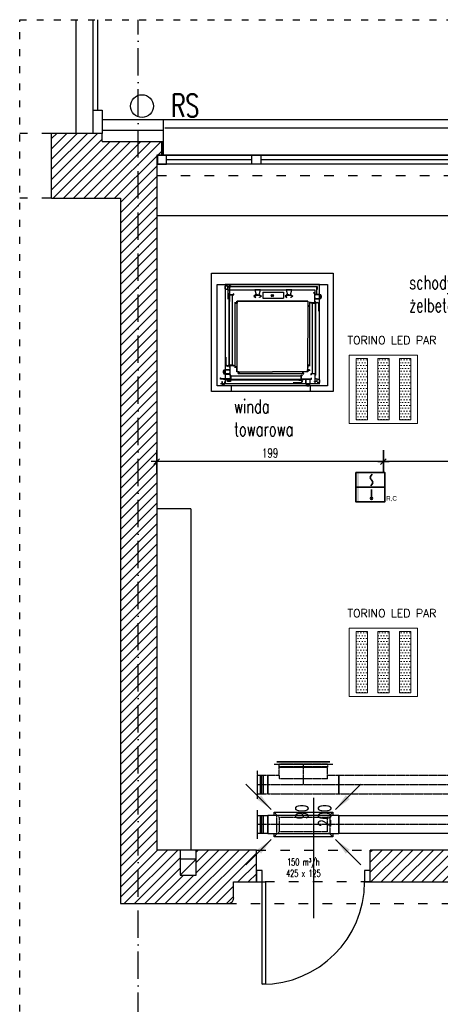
# Model space of a CAD drawing. Header units: millimetres. Extents: x 167273 to 188273, y -125105 to -88145.
# Tile 96 of 210: x 180086 to 180456, y -122516 to -121651. Entities that reach past the tile are written whole.
import ezdxf

# ---------------------------------------------------------------- set-up
doc = ezdxf.new("R2010")
doc.units = ezdxf.units.MM
doc.header["$PDMODE"] = 35
doc.header["$PDSIZE"] = 5
for name, pattern in [('ACAD_ISO03W100', [30, 12, -18]), ('ACAD_ISO10W100', [18, 12, -3, 0, -3]), ('DASHDOT', [1, 0.5, -0.25, 0, -0.25]), ('DASHED', [0.75, 0.5, -0.25]), ('WENT_2', [1.5, 0.5, -1]), ('WENT_3', [1.6, 0.5, -0.5, 0.1, -0.5])]:
    doc.linetypes.add(name, pattern=pattern)
for name, color, linetype in [('a-op_drzwi', 40, 'Continuous'), ('a-op_text', 9, 'Continuous'), ('a-osie', 1, 'ACAD_ISO10W100'), ('a-poziomy', 9, 'Continuous'), ('a-wymiary', 9, 'Continuous'), ('b-drzwi', 6, 'Continuous'), ('b-izolacja', 8, 'BATTING'), ('b-okna', 6, 'Continuous'), ('b-przerywana1', 9, 'ACAD_ISO03W100'), ('b-widokowa', 7, 'Continuous'), ('b-ściany', 2, 'Continuous'), ('c-wyposażenie', 5, 'Continuous'), ('FLUID-N-BIB-SYM', 7, 'Continuous'), ('FLUID-W-BIB-120-ARRGR', 7, 'Continuous'), ('FLUID-W-BIB-HID', 7, 'Continuous'), ('FLUID-W-BIB-SYM', 7, 'Continuous'), ('h-hatch', 8, 'Continuous')]:
    doc.layers.add(name, color=color, linetype=linetype)
for name, color, linetype, lineweight in [('EL_Linia SSP', 10, 'Continuous', 35), ('EL_oprawy', 72, 'Continuous', 5), ('FLUID-N-BIB', 8, 'Continuous', 30), ('FLUID-W-BIB', 220, 'Continuous', 30)]:
    doc.layers.add(name, color=color, linetype=linetype, lineweight=lineweight)
doc.styles.add('ES1', font='romans.shx', dxfattribs={"width": 0.7, "height": 12})
doc.styles.add('FDBES', font='romans.shx', dxfattribs={"width": 0.7, "height": 10})
doc.styles.add('PPAB_100', font='romans.shx', dxfattribs={"width": 0.7, "height": 12})
doc.styles.add('PPAB_50', font='romans.shx', dxfattribs={"width": 0.7, "height": 8})
doc.styles.add('ROMANS', font='romans.shx', dxfattribs={"width": 0.7, "height": 10})
doc.linetypes.add('BATTING', pattern='A,0.0001,-0.1,[134,ltypeshp.shx,S=0.1,R=0,X=-0.1,Y=0],-0.2,[134,ltypeshp.shx,S=0.1,R=180,X=0.1,Y=0],-0.1', length=0.4001)
doc.dimstyles.new('FDBES', dxfattribs={"dimscale": 50, "dimtxt": 4, "dimasz": 2.5, "dimexe": 0.8, "dimexo": 2, "dimgap": 1, "dimtad": 1, "dimdsep": 46, "dimtxsty": 'FDBES', "dimcen": 2.5, "dimclrd": 4, "dimclre": 5, "dimadec": 0, "dimazin": 0, "dimtfac": 1, "dimtmove": 0, "dimatfit": 3, "dimfxl": 0, "dimarcsym": 0})
doc.dimstyles.new('newPPAB_50', dxfattribs={"dimscale": 0, "dimtxt": 8, "dimasz": 1, "dimexe": 10, "dimexo": 10, "dimgap": 3.5, "dimtad": 1, "dimdec": 0, "dimzin": 0, "dimdsep": 46, "dimtxsty": 'PPAB_50', "dimblk": 'tick_50', "dimcen": 0.09, "dimdle": 5, "dimse1": 1, "dimse2": 1, "dimclrd": 9, "dimclre": 9, "dimclrt": 161, "dimadec": 0, "dimazin": 0, "dimtfac": 1, "dimtdec": 0, "dimtix": 1, "dimtofl": 0, "dimtmove": 2, "dimatfit": 3, "dimldrblk": 'tick_50', "dimfxl": 0, "dimtolj": 1, "dimtzin": 0, "dimarcsym": 0})
pattern_1 = [(45, (-26550.2005, 31481.7547), (-4.49012806, 4.49012806), [])]

# ---------------------------------------------------------------- blocks, each defined once
blk = doc.blocks.new('okno_')
at = {"layer": 'b-okna'}
for p, q in [((-166, -4), (-91, -4)), ((-83, -4), (83, -4)), ((91, -4), (166, -4))]:
    blk.add_line(p, q, dxfattribs=at)
for points in [[(-174, -8), (174, -8), (174, 0), (-174, 0)], [(-174, 0), (-166, 0), (-166, -8), (-174, -8)], [(-83, 0), (-91, 0), (-91, -8), (-83, -8)], [(83, 0), (91, 0), (91, -8), (83, -8)], [(166, 0), (174, 0), (174, -8), (166, -8)]]:
    blk.add_lwpolyline(points, close=True, dxfattribs=at)
blk = doc.blocks.new('LED 3x12.5')
h = blk.add_hatch()
h.set_pattern_fill('DOTS', color=256, scale=40)
h.set_pattern_definition([(360, (11, 30), (1.25, 2.5), [0, -2.5])])
h.paths.add_polyline_path([(16, 57), (6, 57), (6, 3), (16, 3)])
h = blk.add_hatch()
h.set_pattern_fill('DOTS', color=256, scale=40)
h.set_pattern_definition([(360, (30, 30), (1.25, 2.5), [0, -2.5])])
h.paths.add_polyline_path([(35, 57), (25, 57), (25, 3), (35, 3)])
h = blk.add_hatch()
h.set_pattern_fill('DOTS', color=256, scale=40)
h.set_pattern_definition([(360, (49, 30), (1.25, 2.5), [0, -2.5])])
h.paths.add_polyline_path([(54, 57), (44, 57), (44, 3), (54, 3)])
at = {"linetype": 'Continuous'}
for points in [[(0, 0), (60, 0), (60, 60), (0, 60)], [(6, 3), (16, 3), (16, 57), (6, 57)], [(25, 3), (35, 3), (35, 57), (25, 57)], [(44, 3), (54, 3), (54, 57), (44, 57)]]:
    blk.add_lwpolyline(points, close=True, dxfattribs=at)
at = {"style": 'ES1', "width": 0.8}
for tag, p in [('TYP', (-1.49, 85.65)), ('KOD', (-1.49, 69.62))]:
    blk.add_attdef(tag, p, '', height=12, dxfattribs=at)
blk = doc.blocks.new('A$C5690186C')
at = {"layer": 'EL_Linia SSP', "lineweight": 5}
h = blk.add_hatch(color=256, dxfattribs=at)
h.set_gradient(color1=(255, 0, 0), color2=(224, 0, 0), one_color=1, name='INVSPHERICAL')
h.paths.add_polyline_path([(-9.8, 0), (-9.8, 12.8), (-12.8, 12.8), (-12.8, 0)])
h.paths.add_polyline_path([(-9.8, -12.8), (-9.8, 0), (-12.8, 0), (-12.8, -12.8)])
at = {"layer": 'EL_Linia SSP'}
blk.add_hatch(color=256, dxfattribs=at).paths.add_polyline_path([(2.02, -9.84, 1), (0.15, -9.84, 1)])
at = {"layer": 'EL_Linia SSP', "color": 1, "linetype": 'Continuous'}
for p, q in [((-0.1, 8.54), (0.11, 9.39)), ((0.11, 9.39), (0.74, 10.35)), ((0.74, 10.35), (1.79, 11.52)), ((0.11, 7.68), (-0.1, 8.54)), ((0.58, 6.96), (0.11, 7.68)), ((1.41, 2.34), (0.36, 1.16)), ((0.74, 6.72), (0.58, 6.96)), ((1.07, 6.34), (0.74, 6.72)), ((1.07, 6.34), (1.41, 5.97)), ((1.41, 5.97), (1.57, 5.73)), ((2.04, 3.3), (1.41, 2.34)), ((1.57, 5.73), (2.04, 5.01)), ((2.04, 5.01), (2.25, 4.15)), ((2.25, 4.15), (2.04, 3.3))]:
    blk.add_line(p, q, dxfattribs=at)
at = {"layer": 'EL_Linia SSP'}
for p, q in [((-12.8, 0), (12.8, 0)), ((1.08, -2.06), (1.08, -9.84))]:
    blk.add_line(p, q, dxfattribs=at)
blk.add_lwpolyline([(-12.8, 12.8), (12.8, 12.8), (12.8, -12.8), (-12.8, -12.8)], close=True, dxfattribs=at)
blk.add_circle((1.08, -9.84), 0.938, dxfattribs=at)
at = {"layer": 'EL_Linia SSP', "color": 1}
blk.add_text('R,C', height=4, dxfattribs=at).set_placement((13.91, -11.8))
blk = doc.blocks.new('*U877')
at = {"linetype": 'Continuous', "lineweight": -2}
for p, q in [((-750, 0), (-750, 80)), ((750, 80), (750, 0)), ((-750, -80), (-750, 0)), ((750, 0), (750, -80))]:
    blk.add_line(p, q, dxfattribs=at)
at = {"color": 0, "linetype": 'ByBlock', "lineweight": -2}
for p, q in [((-750, 80), (750, 80)), ((750, -80), (-750, -80))]:
    blk.add_line(p, q, dxfattribs=at)
at = {"layer": 'FLUID-N-BIB-SYM', "linetype": 'DASHDOT', "lineweight": -3}
blk.add_line((-750, 0), (750, 0), dxfattribs=at)
blk = doc.blocks.new('*U1014')
at = {"linetype": 'Continuous', "lineweight": -2}
for p, q in [((-212.5, 180), (-257.5, 180)), ((212.5, 180), (-212.5, 180)), ((257.5, 180), (212.5, 180)), ((-312.5, -80), (-312.5, 80)), ((312.5, 80), (312.5, -80))]:
    blk.add_line(p, q, dxfattribs=at)
at = {"color": 0, "linetype": 'ByBlock', "lineweight": -2}
for p, q in [((-212.5, 180), (-212.5, 150)), ((212.5, 150), (212.5, 180)), ((-212.5, 49.9), (-212.5, 150)), ((212.5, 80), (212.5, 150)), ((-312.5, 80), (-212.5, 80)), ((-212.5, 49.9), (212.5, 49.9)), ((212.5, 80), (212.5, 49.9)), ((212.5, 80), (312.5, 80)), ((312.5, -80), (-312.5, -80))]:
    blk.add_line(p, q, dxfattribs=at)
at = {"linetype": 'Continuous', "lineweight": -3}
blk.add_line((-212.5, 150), (212.5, 150), dxfattribs=at)
at = {"layer": 'FLUID-N-BIB-SYM', "linetype": 'DASHDOT', "lineweight": -3}
for p, q in [((0, 0), (0, 180)), ((0, 160), (0, 180)), ((-312.5, 0), (312.5, 0))]:
    blk.add_line(p, q, dxfattribs=at)
blk = doc.blocks.new('*U1013')
at = {"color": 0, "linetype": 'ByBlock', "lineweight": -2}
for p, q in [((0, 125), (0, 80)), ((-30, 80), (0, 80)), ((0, 80), (0, 0)), ((0, 0), (0, -80)), ((0, -80), (-30, -80)), ((0, -80), (0, -125))]:
    blk.add_line(p, q, dxfattribs=at)
at = {"linetype": 'Continuous', "lineweight": -2}
for p, q in [((-30, 0), (-30, 80)), ((-30, -80), (-30, 0))]:
    blk.add_line(p, q, dxfattribs=at)
blk = doc.blocks.new('*U1012')
at = {"linetype": 'Continuous', "lineweight": -2}
for p, q in [((-47.5, 0), (-47.5, 80)), ((-47.5, -80), (-47.5, 0)), ((47.5, 80), (47.5, 0)), ((47.5, 0), (47.5, -80))]:
    blk.add_line(p, q, dxfattribs=at)
at = {"color": 0, "linetype": 'ByBlock', "lineweight": -2}
for p, q in [((-47.5, 80), (47.5, 80)), ((47.5, -80), (-47.5, -80))]:
    blk.add_line(p, q, dxfattribs=at)
at = {"linetype": 'Continuous', "lineweight": -3}
for p, q in [((-7.5, 80), (-7.5, -80)), ((7.5, 80), (7.5, -80))]:
    blk.add_line(p, q, dxfattribs=at)
at = {"layer": 'FLUID-N-BIB-SYM', "linetype": 'DASHDOT', "lineweight": -3}
for p in [(-47.5, 0), (17.5, 0)]:
    blk.add_line(p, (47.5, 0), dxfattribs=at)
blk = doc.blocks.new('*U1011')
at = {"color": 0, "linetype": 'ByBlock', "lineweight": -2}
for p, q in [((-232.5, 0), (-212.5, 0)), ((-232.5, 0, 20), (232.5, 0, 20)), ((212.5, 0), (-212.5, 0)), ((-212.5, 0, -20), (-212.5, 0)), ((-212.5, 0, -20), (212.5, 0, -20)), ((212.5, 0), (212.5, 0, -20)), ((212.5, 0), (232.5, 0))]:
    blk.add_line(p, q, dxfattribs=at)
at = {"linetype": 'Continuous', "lineweight": -3}
for p, q in [((232.5, 0, 20), (-232.5, 0, 20)), ((-232.5, 0, 20), (232.5, 0, 20))]:
    blk.add_line(p, q, dxfattribs=at)
blk = doc.blocks.new('*U873')
at = {"color": 0, "linetype": 'ByBlock', "lineweight": -2}
for p, q in [((750, 0, -80), (-750, 0, -80)), ((-750, 0, 80), (750, 0, 80))]:
    blk.add_line(p, q, dxfattribs=at)
at = {"linetype": 'Continuous', "lineweight": -2}
for p, q in [((-750, 0, 80), (-750, 0, -80)), ((750, 0, -80), (750, 0, 80))]:
    blk.add_line(p, q, dxfattribs=at)
at = {"layer": 'FLUID-W-BIB-SYM', "linetype": 'WENT_3', "lineweight": -3}
blk.add_line((-750, 0), (750, 0), dxfattribs=at)
blk = doc.blocks.new('*U1005')
at = {"linetype": 'Continuous', "lineweight": -2}
for p, q in [((-312.5, 0), (-312.5, 0, -80)), ((-312.5, 0, 80), (-312.5, 0)), ((257.5, 0, -107.5), (-257.5, 0, -107.5)), ((-257.5, 0, 107.5), (257.5, 0, 107.5)), ((-257.5, 0, -107.5), (-257.5, 0, -80)), ((-257.5, 0, 80), (-257.5, 0, 107.5)), ((257.5, 0, 107.5), (257.5, 0, 80)), ((257.5, 0, -80), (257.5, 0, -107.5)), ((312.5, 0, -80), (312.5, 0)), ((312.5, 0), (312.5, 0, 80))]:
    blk.add_line(p, q, dxfattribs=at)
at = {"color": 0, "linetype": 'ByBlock', "lineweight": -2}
for p, q in [((-312.5, 0, -80), (312.5, 0, -80)), ((312.5, 0, 80), (-312.5, 0, 80)), ((-230, 0, -80), (-257.5, 0, -107.5)), ((-257.5, 0, 107.5), (-230, 0, 80)), ((257.5, 0, -107.5), (230, 0, -80)), ((257.5, 0, 107.5), (230, 0, 80))]:
    blk.add_line(p, q, dxfattribs=at)
at = {"layer": 'FLUID-W-BIB-SYM', "linetype": 'WENT_3', "lineweight": -3}
blk.add_line((-312.5, 0), (312.5, 0), dxfattribs=at)
blk = doc.blocks.new('*U1004')
at = {"color": 0, "linetype": 'ByBlock', "lineweight": -2}
for p, q in [((0, 0, -80), (-30, 0, -80)), ((-30, 0, 80), (0, 0, 80)), ((0, 0, -80), (0, 0, 80)), ((0, 0, -125), (0, 0, -80)), ((0, 0, 80), (0, 0, 125))]:
    blk.add_line(p, q, dxfattribs=at)
at = {"linetype": 'Continuous', "lineweight": -2}
blk.add_line((-30, 0, 80), (-30, 0, -80), dxfattribs=at)
blk = doc.blocks.new('*U1003')
at = {"color": 0, "linetype": 'ByBlock', "lineweight": -2}
for p, q in [((-47.5, 0, 80), (47.5, 0, 80)), ((47.5, 0, -80), (-47.5, 0, -80))]:
    blk.add_line(p, q, dxfattribs=at)
at = {"linetype": 'Continuous', "lineweight": -2}
for p, q in [((47.5, 0, -80), (47.5, 0, 80)), ((-47.5, 0, 80), (-47.5, 0, -80))]:
    blk.add_line(p, q, dxfattribs=at)
at = {"linetype": 'Continuous', "lineweight": -3}
for p, q in [((-7.5, 0, -80), (-7.5, 0, 80)), ((7.5, 0, -80), (7.5, 0, 80))]:
    blk.add_line(p, q, dxfattribs=at)
at = {"layer": 'FLUID-W-BIB-SYM', "linetype": 'WENT_3', "lineweight": -3}
for p in [(-47.5, 0), (17.5, 0)]:
    blk.add_line(p, (47.5, 0), dxfattribs=at)
blk = doc.blocks.new('*U1002')
at = {"color": 0, "linetype": 'ByBlock', "lineweight": -2}
for p, q in [((-232.5, 82.5), (-230, 80)), ((-232.5, 82.5), (-232.5, 80)), ((232.5, 82.5), (-232.5, 82.5)), ((232.5, 82.5), (230, 80)), ((232.5, 80), (232.5, 82.5)), ((-232.5, -82.5), (-230, -80)), ((-232.5, -80), (-232.5, -82.5)), ((-232.5, -82.5), (232.5, -82.5)), ((230, -80), (232.5, -82.5)), ((232.5, -82.5), (232.5, -80))]:
    blk.add_line(p, q, dxfattribs=at)
at = {"layer": 'FLUID-W-BIB-HID', "linetype": 'DASHED', "lineweight": -3}
for p, q in [((-232.5, 80), (-232.5, -80)), ((-230, 80), (-212.5, 62.5)), ((-212.5, -62.5), (-212.5, 62.5)), ((-212.5, 62.5), (212.5, 62.5)), ((230, 80), (212.5, 62.5)), ((212.5, 62.5), (212.5, -62.5)), ((232.5, -80), (232.5, 80)), ((-230, -80), (-212.5, -62.5)), ((212.5, -62.5), (-212.5, -62.5)), ((212.5, -62.5), (230, -80))]:
    blk.add_line(p, q, dxfattribs=at)
blk = doc.blocks.new('tick_50')
at = {"color": 9, "ltscale": 20}
for p, q in [((0, 10), (0, -10)), ((-5, 0), (5, 0))]:
    blk.add_line(p, q, dxfattribs=at)
at = {"color": 0}
blk.add_line((2.5, 2.5), (-2.5, -2.5), dxfattribs=at)
blk = doc.blocks.new('*D1451')
at = {"layer": 'a-wymiary', "color": 9, "lineweight": -2}
blk.add_line((180630.98, -122039.31), (180406.87, -122039.31), dxfattribs=at)
at = {"layer": 'Defpoints', "color": 0}
for p in [(180405.87, -122005.79), (180631.98, -122005.79), (180405.87, -122039.31)]:
    blk.add_point(p, dxfattribs=at)
at = {"layer": 'a-wymiary', "color": 9, "lineweight": -2, "rotation": 180}
blk.add_blockref('tick_50', (180405.87, -122039.31), dxfattribs=at)
at = {"layer": 'a-wymiary', "color": 9, "lineweight": -2}
blk.add_blockref('tick_50', (180631.98, -122039.31), dxfattribs=at)
at = {"layer": 'a-wymiary', "color": 161, "insert": (180518.93, -122031.81), "char_height": 8, "attachment_point": 5, "style": 'PPAB_50'}
blk.add_mtext('\\A1;226', dxfattribs=at)
blk = doc.blocks.new('*D1452')
at = {"layer": 'a-wymiary', "color": 9, "lineweight": -2}
blk.add_line((180404.87, -122039.31), (180207.81, -122039.31), dxfattribs=at)
at = {"layer": 'Defpoints', "color": 0}
for p in [(180206.81, -122006.68), (180405.87, -122005.79), (180206.81, -122039.31)]:
    blk.add_point(p, dxfattribs=at)
at = {"layer": 'a-wymiary', "color": 9, "lineweight": -2, "rotation": 180}
blk.add_blockref('tick_50', (180206.81, -122039.31), dxfattribs=at)
at = {"layer": 'a-wymiary', "color": 9, "lineweight": -2}
blk.add_blockref('tick_50', (180405.87, -122039.31), dxfattribs=at)
at = {"layer": 'a-wymiary', "color": 161, "insert": (180306.34, -122031.81), "char_height": 8, "attachment_point": 5, "style": 'PPAB_50'}
blk.add_mtext('\\A1;199', dxfattribs=at)
blk = doc.blocks.new('*U798')
blk.add_leader([(0, 0), (22.27, 22.27)], dimstyle='FDBES', override={"dimscale": 6, "dimclrd": 256})
blk = doc.blocks.new('*U799')
blk.add_leader([(0, 0), (-22.27, 22.27)], dimstyle='FDBES', override={"dimscale": 6, "dimclrd": 256})
blk = doc.blocks.new('*U800')
blk.add_leader([(0, 0), (22.27, -22.27)], dimstyle='FDBES', override={"dimscale": 6, "dimclrd": 256})
blk = doc.blocks.new('*U801')
blk.add_leader([(0, 0), (-22.27, -22.27)], dimstyle='FDBES', override={"dimscale": 6, "dimclrd": 256})

msp = doc.modelspace()

# ---------------------------------------------------------------- hatches: boundary and pattern name
at = {"layer": 'h-hatch'}
h = msp.add_hatch(dxfattribs=at)
h.set_pattern_fill('ANSI31', color=256, scale=2, style=0)
h.set_pattern_definition(pattern_1)
h.paths.add_polyline_path([(180206.81, -121769.89), (180210.81, -121769.89), (180210.81, -121757.89), (180158.81, -121757.89), (180158.81, -121750.89), (180114.31, -121750.89), (180114.31, -121807.89), (180174.81, -121807.89), (180174.81, -122427.89), (180268.31, -122427.89, 0.468375), (180274.31, -122422.58), (180274.31, -122408.89), (180294.31, -122408.89), (180294.31, -122380.89), (180241.31, -122380.89), (180241.31, -122388.89), (180241.31, -122402.89), (180227.31, -122402.89), (180227.31, -122388.89), (180227.31, -122380.89), (180206.81, -122380.89)])
h = msp.add_hatch(dxfattribs=at)
h.set_pattern_fill('ANSI31', color=256, scale=2, style=0)
h.set_pattern_definition(pattern_1)
h.paths.add_polyline_path([(180985.81, -122388.89), (180985.81, -122380.89), (180960.81, -122380.89), (180960.81, -122130.89), (180937.81, -122130.89), (180937.81, -122380.89), (180394.31, -122380.89), (180394.31, -122408.89), (180499.31, -122408.89), (180499.31, -122422.89, 0.450014), (180505.31, -122427.89), (181367.31, -122427.89, 0.450014), (181373.31, -122422.89), (181373.31, -122409.89), (181478.31, -122409.89), (181478.31, -122380.89), (181290.81, -122380.89), (181290.81, -122388.89), (181290.81, -122402.89), (181276.81, -122402.89), (181276.81, -122388.89), (181276.81, -122380.89), (180999.81, -122380.89), (180999.81, -122388.89), (180999.81, -122402.89), (180985.81, -122402.89)])

# ---------------------------------------------------------------- linework, layer by layer
at = {"layer": 'a-op_drzwi'}
msp.add_line((180344.31, -122334.9), (180344.31, -122440.62), dxfattribs=at)
at = {"layer": 'a-osie', "ltscale": 2}
msp.add_line((180190.31, -122782.89), (180190.31, -121650.89), dxfattribs=at)
at = {"layer": 'b-drzwi'}
for points in [[(180294.31, -122408.89), (180299.31, -122408.89), (180299.31, -122398.89), (180294.31, -122398.89)], [(180389.31, -122408.89), (180394.31, -122408.89), (180394.31, -122398.89), (180389.31, -122398.89)], [(180299.31, -122408.89), (180302.31, -122408.89), (180302.31, -122498.89), (180299.31, -122498.89)]]:
    msp.add_lwpolyline(points, close=True, dxfattribs=at)
msp.add_arc((180299.15, -122408.73), 90.16, 270.10293, 359.89707, dxfattribs=at)
at = {"layer": 'b-izolacja', "ltscale": 22}
msp.add_line((180212.81, -121748.39), (180158.81, -121748.39), dxfattribs=at)
at = {"layer": 'b-izolacja', "ltscale": 2}
msp.add_line((180211.81, -121757.89), (180211.81, -121769.89), dxfattribs=at)
at = {"layer": 'b-okna'}
for p, q in [((180154.81, -121650.89), (180154.81, -121730.39)), ((180549.81, -121769.89), (180212.81, -121769.89)), ((180555.81, -121777.89), (180206.81, -121777.89))]:
    msp.add_line(p, q, dxfattribs=at)
msp.add_lwpolyline([(180158.81, -121730.39), (180158.81, -121750.89), (180150.81, -121750.89), (180150.81, -121730.39)], close=True, dxfattribs=at)
at = {"layer": 'b-przerywana1', "ltscale": 0.5}
for p, q in [((180086.37, -122762.89), (180086.37, -121650.89)), ((180086.37, -121650.89), (181786.37, -121650.89))]:
    msp.add_line(p, q, dxfattribs=at)
at = {"layer": 'b-przerywana1', "ltscale": 0.7}
for p, q in [((180114.31, -121750.89), (180086.37, -121750.89)), ((180206.81, -121787.89), (180555.81, -121787.89)), ((180114.31, -121807.89), (180086.37, -121807.89)), ((180294.31, -122380.89), (180394.31, -122380.89)), ((180394.31, -122408.89), (180294.31, -122408.89)), ((180268.31, -122427.89), (180505.31, -122427.89))]:
    msp.add_line(p, q, dxfattribs=at)
at = {"layer": 'b-widokowa'}
for p, q in [((181786.37, -121738.89), (180212.81, -121738.89)), ((180158.81, -121757.89), (180158.81, -121750.89)), ((180213.81, -121745.89), (180554.81, -121745.89)), ((180158.81, -121757.89), (180212.81, -121757.89)), ((180210.81, -121757.89), (180210.81, -121769.89)), ((180206.81, -121822.89), (180937.81, -121822.89)), ((180227.31, -122402.89), (180241.31, -122388.89))]:
    msp.add_line(p, q, dxfattribs=at)
at = {"layer": 'b-widokowa', "ltscale": 0.5}
for p, q in [((180272.54, -121977.64), (180272.54, -121972.64)), ((180341.44, -121972.64), (180341.44, -121977.64)), ((180241.31, -122380.89), (180227.31, -122380.89)), ((180241.31, -122388.89), (180227.31, -122388.89))]:
    msp.add_line(p, q, dxfattribs=at)
for points in [[(180254.8, -121873.64), (180361.8, -121873.64), (180361.8, -121977.64), (180254.8, -121977.64)], [(180259.8, -121883.64), (180356.8, -121883.64), (180356.8, -121972.64), (180259.8, -121972.64)]]:
    msp.add_lwpolyline(points, close=True, dxfattribs=at)
msp.add_circle((180193.81, -121726.89), 10, dxfattribs=at)
at = {"layer": 'b-ściany'}
for p, q in [((180135.81, -121650.89), (180135.81, -121750.89)), ((180150.81, -121750.89), (180150.81, -121650.89)), ((180158.81, -121738.89), (180158.81, -121750.89)), ((180212.81, -121738.89), (180158.81, -121738.89)), ((180212.81, -121769.89), (180212.81, -121738.89)), ((180158.81, -121750.89), (180114.31, -121750.89)), ((180114.31, -121807.89), (180114.31, -121750.89)), ((180206.81, -121769.89), (180206.81, -122380.89)), ((180212.81, -121769.89), (180206.81, -121769.89)), ((180114.31, -121807.89), (180174.81, -121807.89)), ((180174.81, -121807.89), (180174.81, -122427.89)), ((180227.31, -122380.89), (180206.81, -122380.89)), ((180227.31, -122380.89), (180227.31, -122388.89)), ((180294.31, -122380.89), (180241.31, -122380.89)), ((180241.31, -122388.89), (180241.31, -122380.89)), ((180294.31, -122408.89), (180294.31, -122380.89)), ((180937.81, -122380.89), (180394.31, -122380.89)), ((180394.31, -122408.89), (180394.31, -122380.89)), ((180274.31, -122422.89), (180274.31, -122408.89)), ((180274.31, -122408.89), (180294.31, -122408.89)), ((180394.31, -122408.89), (180499.31, -122408.89)), ((180174.81, -122427.89), (180268.31, -122427.89))]:
    msp.add_line(p, q, dxfattribs=at)
msp.add_lwpolyline([(180227.31, -122388.89), (180227.31, -122402.89), (180241.31, -122402.89), (180241.31, -122388.89)], dxfattribs=at)
msp.add_arc((180269.1, -122422.74), 5.22, 261.34878, 358.26236, dxfattribs=at)
at = {"layer": 'c-wyposażenie'}
for p, q in [((180268.85, -121885.04), (180266.59, -121885.04)), ((180266.59, -121885.04), (180266.59, -121887.35)), ((180266.59, -121887.35), (180270.82, -121888.63)), ((180268.85, -121885.12), (180266.67, -121885.12)), ((180266.67, -121885.12), (180266.67, -121887.28)), ((180266.67, -121887.28), (180270.74, -121888.51)), ((180349.64, -121883.64), (180266.96, -121883.64)), ((180266.96, -121883.64), (180266.96, -121893.48)), ((180268.85, -121885.04), (180268.85, -121885.12)), ((180268.9, -121885.5), (180268.9, -121888.06)), ((180271.51, -121885.5), (180268.9, -121885.5)), ((180268.9, -121888.06), (180269.15, -121888.06)), ((180269.15, -121888.06), (180269.15, -121885.75)), ((180269.15, -121885.75), (180271.51, -121885.75)), ((180347.39, -121885.8), (180269.2, -121885.8)), ((180269.2, -121885.8), (180269.2, -121896.66)), ((180270.82, -121886.49), (180270.74, -121886.49)), ((180270.74, -121886.49), (180270.74, -121888.51)), ((180270.82, -121888.63), (180270.82, -121886.49)), ((180270.91, -121892.73), (180270.91, -121883.75)), ((180270.91, -121883.75), (180272.19, -121883.75)), ((180270.91, -121898.71), (180270.91, -121888.36)), ((180270.91, -121888.36), (180345.68, -121888.36)), ((180271.08, -121883.92), (180272.19, -121883.92)), ((180271.08, -121892.56), (180271.08, -121883.92)), ((180271.51, -121885.75), (180271.51, -121885.5)), ((180272.19, -121883.75), (180272.19, -121883.92)), ((180292.78, -121888.32), (180294.06, -121892.75)), ((180297.91, -121888.32), (180292.78, -121888.32)), ((180296.63, -121892.75), (180297.91, -121888.32)), ((180325.43, -121888.32), (180320.3, -121888.32)), ((180320.3, -121888.32), (180321.58, -121892.75)), ((180324.15, -121892.75), (180325.43, -121888.32)), ((180345.12, -121885.5), (180347.69, -121885.5)), ((180345.12, -121885.75), (180345.12, -121885.5)), ((180347.43, -121885.75), (180345.12, -121885.75)), ((180345.68, -121888.36), (180345.68, -121892.82)), ((180347.39, -121891.96), (180347.39, -121885.8)), ((180347.43, -121888.06), (180347.43, -121885.75)), ((180347.69, -121888.06), (180347.43, -121888.06)), ((180347.69, -121885.5), (180347.69, -121888.06)), ((180349.6, -121892.4), (180349.6, -121884.21)), ((180349.64, -121970.62), (180349.64, -121883.64)), ((180266.96, -121893.48), (180266.96, -121962.44)), ((180270.65, -121891.19), (180270.31, -121891.19)), ((180270.31, -121891.19), (180270.31, -121951.55)), ((180270.48, -121954.78), (180270.48, -121891.37)), ((180270.65, -121892.86), (180270.65, -121891.19)), ((180273.39, -121892.86), (180270.65, -121892.86)), ((180270.91, -121892.73), (180274.33, -121892.73)), ((180271.08, -121892.56), (180274.16, -121892.56)), ((180273.39, -121954.61), (180273.39, -121892.86)), ((180274.33, -121891.88), (180274.16, -121891.88)), ((180274.16, -121892.56), (180274.16, -121891.88)), ((180274.33, -121892.73), (180274.33, -121891.88)), ((180277.12, -121898.27), (180339.48, -121898.27)), ((180277.12, -121899.98), (180277.12, -121898.27)), ((180277.25, -121898.4), (180277.25, -121900.11)), ((180339.35, -121898.4), (180277.25, -121898.4)), ((180293.55, -121892.79), (180291.92, -121893.91)), ((180291.92, -121893.91), (180293.55, -121895.02)), ((180292.18, -121893.91), (180293.55, -121892.96)), ((180293.64, -121894.89), (180292.18, -121893.91)), ((180295.35, -121892.79), (180293.55, -121892.79)), ((180293.55, -121892.96), (180297.14, -121892.96)), ((180293.55, -121895.02), (180293.64, -121894.89)), ((180294.06, -121892.75), (180296.63, -121892.75)), ((180294.06, -121892.75), (180296.63, -121892.75)), ((180295.22, -121892.96), (180295.22, -121892.41)), ((180295.35, -121892.79), (180297.14, -121892.79)), ((180295.39, -121892.41), (180295.39, -121892.92)), ((180295.39, -121892.96), (180295.39, -121892.84)), ((180297.06, -121894.89), (180298.51, -121893.91)), ((180297.14, -121895.02), (180297.06, -121894.89)), ((180297.14, -121892.79), (180298.77, -121893.91)), ((180298.51, -121893.91), (180297.14, -121892.96)), ((180298.77, -121893.91), (180297.14, -121895.02)), ((180300.05, -121890.53), (180318.16, -121890.53)), ((180300.05, -121890.53), (180300.05, -121895.68)), ((180300.05, -121895.68), (180318.16, -121895.68)), ((180307.35, -121892.36), (180309.24, -121894.25)), ((180307.35, -121894.25), (180309.24, -121892.36)), ((180318.16, -121890.53), (180318.16, -121895.68)), ((180321.07, -121892.79), (180319.44, -121893.91)), ((180319.44, -121893.91), (180321.07, -121895.02)), ((180319.7, -121893.91), (180321.07, -121892.96)), ((180321.15, -121894.89), (180319.7, -121893.91)), ((180322.86, -121892.79), (180321.07, -121892.79)), ((180321.07, -121892.96), (180324.66, -121892.96)), ((180321.07, -121895.02), (180321.15, -121894.89)), ((180321.58, -121892.75), (180324.15, -121892.75)), ((180322.73, -121892.96), (180322.73, -121892.41)), ((180322.86, -121892.79), (180324.66, -121892.79)), ((180322.99, -121892.41), (180322.99, -121892.92)), ((180322.99, -121892.96), (180322.99, -121892.84)), ((180324.57, -121894.89), (180326.03, -121893.91)), ((180324.66, -121895.02), (180324.57, -121894.89)), ((180324.66, -121892.79), (180326.28, -121893.91)), ((180326.03, -121893.91), (180324.66, -121892.96)), ((180326.28, -121893.91), (180324.66, -121895.02)), ((180339.35, -121898.4), (180339.35, -121902.67)), ((180339.48, -121898.27), (180339.48, -121902.54)), ((180340.99, -121898.8), (180341.04, -121954.65)), ((180344.37, -121891.12), (180344.37, -121891.29)), ((180345.66, -121891.12), (180344.37, -121891.12)), ((180345.49, -121891.29), (180344.37, -121891.29)), ((180345.49, -121899.93), (180345.49, -121891.29)), ((180345.66, -121900.1), (180345.66, -121891.12)), ((180345.74, -121892.4), (180345.74, -121893.43)), ((180350.02, -121892.4), (180345.74, -121892.4)), ((180345.74, -121893.43), (180345.83, -121893.43)), ((180345.83, -121895.22), (180345.74, -121895.22)), ((180345.74, -121895.22), (180345.74, -121896.25)), ((180345.74, -121896.25), (180350.02, -121896.25)), ((180345.83, -121892.48), (180349.93, -121892.48)), ((180345.83, -121893.43), (180345.83, -121892.48)), ((180345.83, -121896.16), (180345.83, -121895.22)), ((180349.93, -121896.16), (180345.83, -121896.16)), ((180345.91, -121898.56), (180346.26, -121898.56)), ((180345.91, -121900.22), (180345.91, -121898.56)), ((180346.08, -121900.22), (180346.08, -121898.73)), ((180346.26, -121903.37), (180346.26, -121898.56)), ((180349.6, -121961.35), (180349.6, -121892.4)), ((180349.93, -121892.48), (180349.93, -121896.16)), ((180350.02, -121896.25), (180350.02, -121892.4)), ((180350.96, -121892.66), (180350.02, -121892.66)), ((180350.02, -121895.99), (180350.96, -121895.99)), ((180350.96, -121895.99), (180350.96, -121892.66)), ((180351.3, -121893.04), (180350.96, -121893.04)), ((180350.96, -121895.61), (180351.3, -121895.61)), ((180351.3, -121895.61), (180351.3, -121893.04)), ((180351.43, -121893.51), (180351.3, -121893.51)), ((180351.3, -121895.14), (180351.43, -121895.14)), ((180351.43, -121895.14), (180351.43, -121893.51)), ((180275.53, -121899.25), (180275.65, -121899.25)), ((180275.53, -121900.11), (180275.53, -121899.25)), ((180277.25, -121900.11), (180275.53, -121900.11)), ((180275.53, -121900.19), (180277.24, -121900.19)), ((180275.58, -121956.03), (180275.53, -121900.19)), ((180275.65, -121899.25), (180275.65, -121899.98)), ((180275.65, -121899.98), (180277.12, -121899.98)), ((180277.3, -121956.03), (180277.24, -121900.19)), ((180339.35, -121902.76), (180339.3, -121958.6)), ((180339.35, -121902.67), (180341.06, -121902.67)), ((180339.43, -121902.76), (180339.35, -121902.76)), ((180341.06, -121902.76), (180339.39, -121902.76)), ((180340.93, -121902.54), (180339.48, -121902.54)), ((180340.93, -121901.82), (180340.93, -121902.54)), ((180341.06, -121901.82), (180340.93, -121901.82)), ((180341.06, -121902.67), (180341.06, -121901.82)), ((180341.06, -121902.54), (180341.06, -121901.82)), ((180342.24, -121899.24), (180342.41, -121899.24)), ((180342.24, -121900.1), (180342.24, -121899.24)), ((180345.66, -121900.1), (180342.24, -121900.1)), ((180342.41, -121899.93), (180342.41, -121899.24)), ((180345.49, -121899.93), (180342.41, -121899.93)), ((180343.18, -121900.22), (180343.18, -121961.98)), ((180343.18, -121900.22), (180345.91, -121900.22)), ((180346.08, -121900.06), (180346.08, -121963.47)), ((180346.26, -121963.64), (180346.26, -121903.29)), ((180346.42, -121902.21), (180346.42, -121900.5)), ((180346.59, -121902.21), (180346.59, -121900.5)), ((180347.49, -121899.43), (180347.91, -121899.43)), ((180347.49, -121899.61), (180347.91, -121899.61)), ((180348.81, -121900.5), (180348.81, -121907.13)), ((180348.98, -121900.5), (180348.98, -121907.13)), ((180267.58, -121954.34), (180267.58, -121947.71)), ((180267.75, -121954.34), (180267.75, -121947.71)), ((180265.26, -121959.23), (180265.26, -121961.8)), ((180265.6, -121959.23), (180265.26, -121959.23)), ((180265.6, -121958.85), (180265.6, -121962.18)), ((180266.55, -121958.85), (180265.6, -121958.85)), ((180266.55, -121958.59), (180266.55, -121962.44)), ((180270.82, -121958.59), (180266.55, -121958.59)), ((180266.63, -121958.68), (180270.74, -121958.68)), ((180266.63, -121962.35), (180266.63, -121958.68)), ((180269.08, -121955.23), (180268.65, -121955.23)), ((180269.08, -121955.4), (180268.65, -121955.4)), ((180269.97, -121952.62), (180269.97, -121954.34)), ((180270.15, -121952.62), (180270.15, -121954.34)), ((180270.31, -121951.47), (180270.31, -121956.28)), ((180270.65, -121956.28), (180270.31, -121956.28)), ((180270.48, -121954.61), (180270.48, -121956.11)), ((180270.65, -121954.61), (180270.65, -121956.28)), ((180273.39, -121954.61), (180270.65, -121954.61)), ((180270.74, -121958.68), (180270.74, -121959.62)), ((180270.82, -121959.62), (180270.82, -121958.59)), ((180270.91, -121954.74), (180270.91, -121963.72)), ((180270.91, -121954.74), (180274.33, -121954.74)), ((180271.08, -121954.91), (180274.16, -121954.91)), ((180271.08, -121954.91), (180271.08, -121963.55)), ((180274.16, -121954.91), (180274.16, -121955.6)), ((180274.33, -121955.6), (180274.16, -121955.6)), ((180274.33, -121954.74), (180274.33, -121955.6)), ((180275.58, -121956.03), (180277.3, -121956.03)), ((180277.3, -121956.12), (180275.58, -121956.12)), ((180275.58, -121956.12), (180275.58, -121956.97)), ((180275.58, -121956.25), (180275.58, -121956.97)), ((180275.58, -121956.97), (180275.71, -121956.97)), ((180275.71, -121956.97), (180275.71, -121956.25)), ((180275.71, -121956.25), (180277.17, -121956.25)), ((180277.17, -121960.52), (180277.17, -121956.25)), ((180277.3, -121960.4), (180277.3, -121956.12)), ((180341.01, -121958.6), (180339.3, -121958.6)), ((180339.3, -121960.4), (180339.3, -121958.68)), ((180339.3, -121958.68), (180341.01, -121958.68)), ((180341.04, -121954.65), (180339.32, -121954.65)), ((180339.32, -121956.44), (180339.32, -121954.73)), ((180339.32, -121954.73), (180341.04, -121954.73)), ((180340.88, -121958.81), (180339.42, -121958.81)), ((180339.42, -121958.81), (180339.42, -121960.52)), ((180340.91, -121954.86), (180339.44, -121954.86)), ((180339.44, -121954.86), (180339.44, -121956.57)), ((180340.88, -121959.54), (180340.88, -121958.81)), ((180340.91, -121955.59), (180340.91, -121954.86)), ((180341.04, -121955.59), (180340.91, -121955.59)), ((180341.01, -121958.68), (180341.01, -121959.54)), ((180341.04, -121954.73), (180341.04, -121955.59)), ((180262.75, -121966.88), (180262.75, -121965.59)), ((180262.75, -121965.59), (180262.92, -121965.59)), ((180271.73, -121966.88), (180262.75, -121966.88)), ((180262.92, -121966.71), (180262.92, -121965.59)), ((180271.56, -121966.71), (180262.92, -121966.71)), ((180265.13, -121959.7), (180265.13, -121961.33)), ((180265.26, -121959.7), (180265.13, -121959.7)), ((180265.13, -121961.33), (180265.26, -121961.33)), ((180265.26, -121961.8), (180265.6, -121961.8)), ((180267.63, -121966.96), (180265.49, -121966.96)), ((180265.49, -121966.96), (180265.49, -121967.05)), ((180265.49, -121967.05), (180267.51, -121967.05)), ((180265.6, -121962.18), (180266.55, -121962.18)), ((180266.28, -121971.11), (180267.51, -121967.05)), ((180266.34, -121971.2), (180267.63, -121966.96)), ((180266.55, -121962.44), (180270.82, -121962.44)), ((180270.74, -121962.35), (180266.63, -121962.35)), ((180266.96, -121962.44), (180266.96, -121970.62)), ((180268.9, -121966.2), (180269.15, -121966.2)), ((180268.9, -121968.87), (180268.9, -121966.2)), ((180269.15, -121966.2), (180269.15, -121968.51)), ((180271.86, -121967.13), (180270.19, -121967.13)), ((180270.19, -121967.13), (180270.19, -121967.48)), ((180270.19, -121967.48), (180330.55, -121967.48)), ((180333.78, -121967.31), (180270.36, -121967.31)), ((180270.74, -121959.62), (180270.82, -121959.62)), ((180270.74, -121961.41), (180270.74, -121962.35)), ((180270.82, -121961.41), (180270.74, -121961.41)), ((180270.82, -121962.44), (180270.82, -121961.41)), ((180271.73, -121963.46), (180270.88, -121963.46)), ((180270.88, -121963.46), (180270.88, -121963.63)), ((180271.56, -121963.63), (180270.88, -121963.63)), ((180270.91, -121963.72), (180272.19, -121963.72)), ((180271.08, -121963.55), (180272.19, -121963.55)), ((180271.56, -121966.71), (180271.56, -121963.63)), ((180271.73, -121966.88), (180271.73, -121963.46)), ((180271.86, -121964.4), (180271.86, -121967.13)), ((180333.61, -121964.4), (180271.86, -121964.4)), ((180272.19, -121963.72), (180272.19, -121963.55)), ((180278.87, -121960.52), (180277.17, -121960.52)), ((180277.3, -121960.4), (180279, -121960.4)), ((180278.14, -121962.11), (180278.14, -121961.98)), ((180278.14, -121961.98), (180278.87, -121961.98)), ((180279, -121962.11), (180278.14, -121962.11)), ((180278.87, -121961.98), (180278.87, -121960.52)), ((180279, -121960.4), (180279, -121962.11)), ((180279.08, -121960.4), (180279.08, -121962.11)), ((180279.08, -121960.4), (180308.29, -121960.4)), ((180335.03, -121962.21), (180279.08, -121962.11)), ((180334.93, -121960.4), (180308.29, -121960.4)), ((180330.46, -121967.48), (180335.28, -121967.48)), ((180331.62, -121967.64), (180333.33, -121967.64)), ((180331.62, -121967.81), (180333.33, -121967.81)), ((180333.61, -121964.4), (180333.61, -121967.13)), ((180333.61, -121967.13), (180335.28, -121967.13)), ((180333.61, -121967.31), (180335.11, -121967.31)), ((180333.74, -121963.46), (180334.6, -121963.46)), ((180333.74, -121966.88), (180333.74, -121963.46)), ((180333.74, -121966.88), (180342.72, -121966.88)), ((180333.91, -121963.63), (180334.6, -121963.63)), ((180333.91, -121966.71), (180333.91, -121963.63)), ((180333.91, -121966.71), (180342.55, -121966.71)), ((180334.6, -121963.46), (180334.6, -121963.63)), ((180334.93, -121962.06), (180334.93, -121960.4)), ((180334.93, -121962.11), (180334.93, -121962.06)), ((180339.3, -121960.4), (180335.02, -121960.4)), ((180335.02, -121960.4), (180335.02, -121962.11)), ((180335.02, -121962.11), (180335.87, -121962.11)), ((180339.42, -121960.52), (180335.15, -121960.52)), ((180335.15, -121961.98), (180335.15, -121960.52)), ((180335.87, -121961.98), (180335.15, -121961.98)), ((180335.15, -121962.11), (180335.87, -121962.11)), ((180335.28, -121967.13), (180335.28, -121967.48)), ((180335.87, -121962.11), (180335.87, -121961.98)), ((180337.59, -121966.96), (180337.59, -121971.24)), ((180338.61, -121966.96), (180337.59, -121966.96)), ((180337.67, -121967.05), (180338.61, -121967.05)), ((180337.67, -121971.15), (180337.67, -121967.05)), ((180338.61, -121967.05), (180338.61, -121966.96)), ((180340.41, -121966.96), (180340.41, -121967.05)), ((180341.44, -121966.96), (180340.41, -121966.96)), ((180340.41, -121967.05), (180341.35, -121967.05)), ((180341.01, -121959.54), (180340.88, -121959.54)), ((180341.35, -121967.05), (180341.35, -121971.15)), ((180341.44, -121971.24), (180341.44, -121966.96)), ((180345.66, -121962.1), (180342.24, -121962.1)), ((180342.24, -121962.1), (180342.24, -121962.96)), ((180342.24, -121962.96), (180342.41, -121962.96)), ((180345.49, -121962.27), (180342.41, -121962.27)), ((180342.41, -121962.27), (180342.41, -121962.96)), ((180342.55, -121966.71), (180342.55, -121965.59)), ((180342.72, -121965.59), (180342.55, -121965.59)), ((180342.72, -121966.88), (180342.72, -121965.59)), ((180343.18, -121961.98), (180345.91, -121961.98)), ((180345.49, -121962.27), (180345.49, -121970.91)), ((180345.66, -121962.1), (180345.66, -121971.08)), ((180345.74, -121966.21), (180345.74, -121968.35)), ((180349.98, -121967.49), (180345.74, -121966.21)), ((180345.83, -121968.35), (180345.83, -121966.32)), ((180349.89, -121967.56), (180345.83, -121966.32)), ((180345.91, -121961.98), (180345.91, -121963.64)), ((180345.91, -121963.64), (180346.26, -121963.64)), ((180347.67, -121966.78), (180347.41, -121966.78)), ((180347.41, -121966.78), (180347.41, -121969.08)), ((180347.67, -121969.34), (180347.67, -121966.78)), ((180349.6, -121971.2), (180349.6, -121961.35)), ((180349.89, -121969.72), (180349.89, -121967.56)), ((180349.98, -121969.8), (180349.98, -121967.49)), ((180262.64, -121970.82), (180272.48, -121970.82)), ((180264.04, -121968.93), (180264.04, -121971.2)), ((180264.04, -121968.93), (180264.12, -121968.93)), ((180264.04, -121971.2), (180266.34, -121971.2)), ((180264.12, -121968.93), (180264.12, -121971.11)), ((180264.12, -121971.11), (180266.28, -121971.11)), ((180266.96, -121970.62), (180349.64, -121970.62)), ((180271.51, -121968.87), (180268.9, -121968.87)), ((180269.15, -121968.51), (180271.51, -121968.51)), ((180271.51, -121968.51), (180271.51, -121968.87)), ((180272.48, -121970.82), (180341.44, -121970.82)), ((180333.33, -121970.03), (180326.71, -121970.03)), ((180333.33, -121970.2), (180326.71, -121970.2)), ((180334.23, -121968.71), (180334.23, -121969.14)), ((180334.4, -121968.71), (180334.4, -121969.14)), ((180337.59, -121971.24), (180341.44, -121971.24)), ((180341.35, -121971.15), (180337.67, -121971.15)), ((180337.85, -121971.24), (180337.85, -121972.18)), ((180337.85, -121972.18), (180341.18, -121972.18)), ((180338.23, -121972.18), (180338.23, -121972.52)), ((180338.23, -121972.52), (180340.8, -121972.52)), ((180338.7, -121972.52), (180338.7, -121972.65)), ((180338.7, -121972.65), (180340.33, -121972.65)), ((180340.33, -121972.65), (180340.33, -121972.52)), ((180340.8, -121972.52), (180340.8, -121972.18)), ((180341.18, -121972.18), (180341.18, -121971.24)), ((180341.44, -121970.82), (180349.62, -121970.82)), ((180344.37, -121971.08), (180344.37, -121970.91)), ((180345.49, -121970.91), (180344.37, -121970.91)), ((180345.66, -121971.08), (180344.37, -121971.08)), ((180345.2, -121968.89), (180345.2, -121968.63)), ((180345.2, -121968.63), (180347.51, -121968.63)), ((180347.87, -121968.89), (180345.2, -121968.89)), ((180345.74, -121968.35), (180345.83, -121968.35)), ((180347.71, -121969.8), (180347.71, -121969.72)), ((180347.71, -121969.72), (180349.89, -121969.72)), ((180347.71, -121969.8), (180349.98, -121969.8)), ((180236.81, -122080.89), (180206.81, -122080.89)), ((180236.81, -122080.89), (180236.81, -122380.89))]:
    msp.add_line(p, q, dxfattribs=at)
msp.add_circle((180308.29, -121893.31), 0.904, dxfattribs=at)
for centre, radius, start, end in [((180347.34, -121885.84), 0.0431, 0, 90), ((180347.49, -121900.5), 1.07, 90, 180), ((180347.49, -121900.5), 0.897, 90, 180), ((180347.91, -121900.5), 1.07, 0, 90), ((180347.91, -121900.5), 0.897, 0, 90), ((180268.65, -121954.34), 1.07, 180, 270), ((180268.65, -121954.34), 0.897, 180, 270), ((180269.08, -121954.34), 1.07, 270, 0), ((180269.08, -121954.34), 0.897, 270, 0), ((180333.33, -121968.71), 1.07, 0, 90), ((180333.33, -121968.71), 0.897, 0, 90), ((180333.33, -121969.14), 1.07, 270, 0), ((180333.33, -121969.14), 0.897, 270, 0)]:
    msp.add_arc(centre, radius, start, end, dxfattribs=at)

# ---------------------------------------------------------------- block references
at = {"layer": 'b-okna', "xscale": -1, "rotation": 180}
msp.add_blockref('okno_', (180381.31, -121777.89), dxfattribs=at)
at = {"layer": 'EL_Linia SSP'}
msp.add_blockref('A$C5690186C', (180394.31, -122061.89), dxfattribs=at)
at = {"layer": 'EL_oprawy'}
ref = msp.add_blockref('LED 3x12.5', (180375.87, -122005.79), dxfattribs=at)
ref.add_attrib('KOD', 'TORINO LED PAR', (180374.38, -121936.17), dxfattribs={"layer": '0', "height": 7, "style": 'ES1'})
ref = msp.add_blockref('LED 3x12.5', (180375.87, -122245.79), dxfattribs=at)
ref.add_attrib('KOD', 'TORINO LED PAR', (180374.38, -122176.17), dxfattribs={"layer": '0', "height": 7, "style": 'ES1'})
at = {"layer": 'FLUID-N-BIB', "linetype": 'WENT_2', "extrusion": (-1.22465e-16, -3.42114e-48, -1), "xscale": 0.1000000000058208, "yscale": 0.1000000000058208, "zscale": 0.1}
for name, p in [('*U1014', (-180335.56, -122323.39, 55.5)), ('*U1013', (-180294.81, -122323.39, 55.5)), ('*U1012', (-180299.56, -122323.39, 55.5)), ('*U877', (-180441.81, -122323.39, 55.5))]:
    msp.add_blockref(name, p, dxfattribs=at)
at = {"layer": 'FLUID-N-BIB', "linetype": 'WENT_2', "extrusion": (8.55285e-49, 1, 6.12323e-17), "xscale": 0.1000000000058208, "yscale": 0.1, "zscale": 0.1000000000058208, "rotation": 180}
msp.add_blockref('*U1011', (-180335.56, -55.5, -122305.39), dxfattribs=at)
at = {"layer": 'FLUID-W-BIB', "linetype": 'Continuous', "extrusion": (6.12323e-17, -1, 1.83697e-16), "xscale": 0.1000000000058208, "yscale": 0.1, "zscale": 0.1000000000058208, "rotation": 180}
for name, p in [('*U1004', (180294.81, -55.5, 122358.39)), ('*U1005', (180335.56, -55.5, 122358.39)), ('*U1003', (180299.56, -55.5, 122358.39)), ('*U873', (180441.81, -55.5, 122358.39))]:
    msp.add_blockref(name, p, dxfattribs=at)
at = {"layer": 'FLUID-W-BIB', "linetype": 'Continuous', "extrusion": (-1.83697e-16, -1.22465e-16, -1), "xscale": 0.1000000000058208, "yscale": 0.1000000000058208, "zscale": 0.1, "rotation": 180}
msp.add_blockref('*U1002', (-180335.56, -122358.39, 73.5), dxfattribs=at)
at = {"layer": 'FLUID-W-BIB-120-ARRGR', "rotation": 180}
for name, p in [('*U800', (180307.24, -122345.07, -76)), ('*U801', (180363.88, -122345.07, -76)), ('*U798', (180307.24, -122371.71, -76)), ('*U799', (180363.88, -122371.71, -76))]:
    msp.add_blockref(name, p, dxfattribs=at)

# ---------------------------------------------------------------- texts
at = {"layer": 'a-op_drzwi', "insert": (180344.31, -122340.9), "char_height": 12, "width": 2937.189, "attachment_point": 6, "rotation": 90, "style": 'PPAB_100'}
msp.add_mtext('{\\fArial|b0|i0|c238|p34;90}\\P{\\fArial|b0|i0|c238|p34;200}', dxfattribs=at)
at = {"layer": 'a-op_text', "ltscale": 0.5, "insert": (180231.73, -121726.4), "char_height": 20, "width": 60, "attachment_point": 5, "style": 'PPAB_100'}
msp.add_mtext('RS', dxfattribs=at)
at = {"layer": 'a-poziomy', "ltscale": 0.5, "char_height": 12, "width": 65.6395, "attachment_point": 4, "style": 'PPAB_100'}
for s, insert in [('{\\Fromans.shx|c238;schody żelbetowe}', (180428.48, -121891.87)), ('{\\Fromans.shx|c238;winda towarowa}', (180274.58, -122000.93))]:
    msp.add_mtext(s, dxfattribs=dict(at, insert=insert))
at = {"layer": 'FLUID-W-BIB-120-ARRGR', "insert": (180335.56, -122396.39, -55.5), "char_height": 6, "attachment_point": 5, "style": 'ROMANS'}
msp.add_mtext('150 m{\\A2;\\H0.5x;3}/h\\P425 x 125', dxfattribs=at)

# ---------------------------------------------------------------- dimensions: what is measured, and where the dimension line sits
at = {"layer": 'a-wymiary'}
for base, p1, p2, picture, middle in [((180206.81, -122039.31), (180405.87, -122005.79), (180206.81, -122006.68), '*D1452', (180306.34, -122031.81)), ((180405.87, -122039.31), (180631.98, -122005.79), (180405.87, -122005.79), '*D1451', (180518.93, -122031.81))]:
    dim = msp.add_linear_dim(base=base, p1=p1, p2=p2, dimstyle='newPPAB_50', override={"dimscale": 1}, dxfattribs=at)
    dim.commit()
    dim.dimension.update_dxf_attribs({"geometry": picture, "text_midpoint": middle})

doc.saveas('drawing.dxf')
